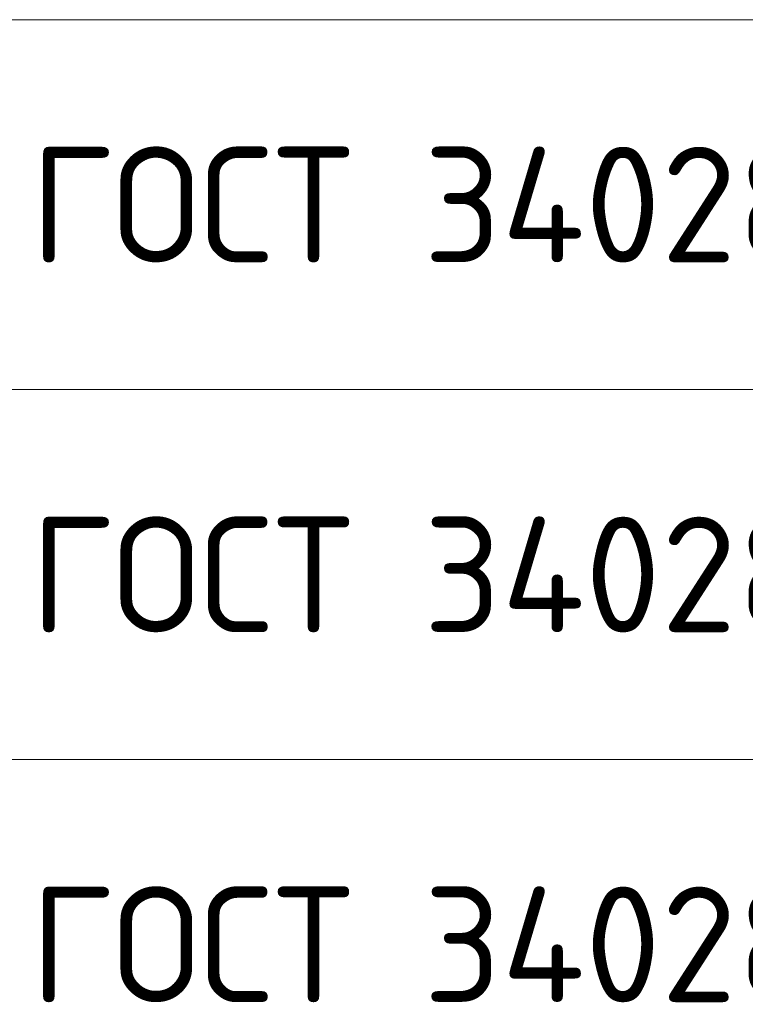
# Model space of a CAD drawing. Header units: metres. Extents: x -38 to 98, y -15 to 19.
# Tile 45 of 64: x 70.07 to 71.64, y 7.01 to 9.14. Entities that reach past the tile are written whole.
import ezdxf

# ---------------------------------------------------------------- set-up
doc = ezdxf.new("R2010")
doc.units = ezdxf.units.M
doc.styles.add('ISOCPEUR', font='txt')

msp = doc.modelspace()

# ---------------------------------------------------------------- linework, layer by layer
at = {"color": 7, "linetype": 'Continuous', "lineweight": 13, "transparency": 33554687}
for p, q in [((86.1585, 9.1419), (67.6585, 9.1419)), ((86.1585, 8.3419), (67.6585, 8.3419)), ((86.1585, 7.5419), (67.6585, 7.5419))]:
    msp.add_line(p, q, dxfattribs=at)

# ---------------------------------------------------------------- texts
at = {"color": 7, "linetype": 'Continuous', "lineweight": 35, "transparency": 33554687, "char_height": 0.25, "width": 2.743715, "attachment_point": 7, "style": 'ISOCPEUR'}
for insert in [(70.0894, 8.6169), (70.0894, 7.8169), (70.0894, 7.0169)]:
    msp.add_mtext('\\W0.96;ГОСТ 34028-2016', dxfattribs=dict(at, insert=insert))

doc.saveas('drawing.dxf')
